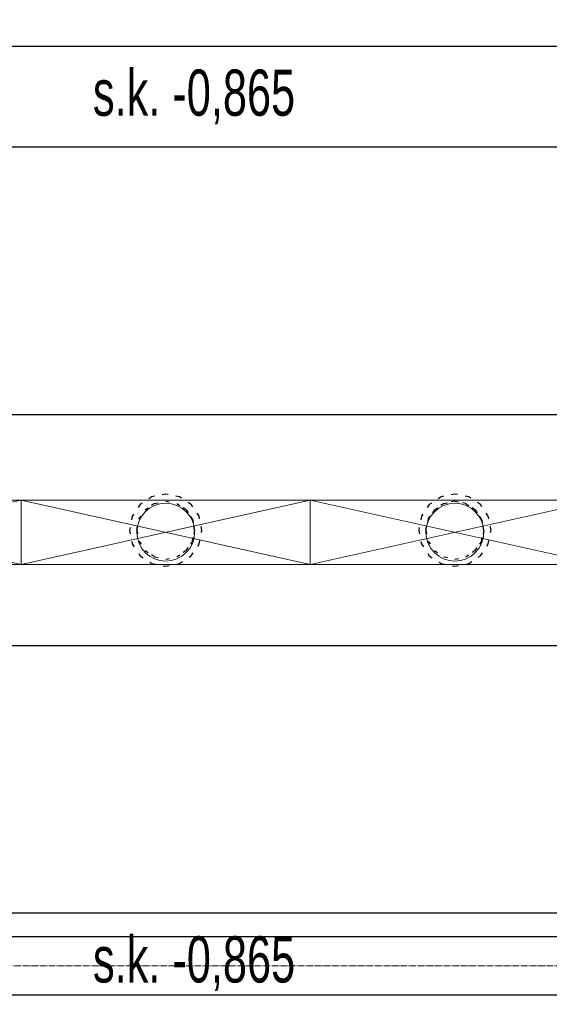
# Model space of a CAD drawing. Header units: centimetres. Extents: x -149939 to 48626, y -46000 to 152985.
# Tile 38 of 256: x -27045 to -25213, y 24362 to 27770. Entities that reach past the tile are written whole.
import ezdxf

# ---------------------------------------------------------------- set-up
doc = ezdxf.new("R2010")
doc.units = ezdxf.units.CM
doc.header["$LTSCALE"] = 50
doc.header["$PDMODE"] = 35
doc.header["$PDSIZE"] = 0.1
for name, pattern in [('CADVENT_CENTERLINE', [9.9, 7.4, -1, 0.5, -1]), ('CADVENT_HIDDEN', [0.8, 0.25, -0.55]), ('Kondygnacja  -0_5$0$HIDDEN', [9.525, 6.35, -3.175]), ('Kondygnacja  -0_5$0$HIDDEN2', [4.7625, 3.175, -1.5875])]:
    doc.linetypes.add(name, pattern=pattern)
doc.layers.get('0').update_dxf_attribs({"color": 8})
doc.layers.get('DEFPOINTS').update_dxf_attribs({"color": 8})
for name, color, linetype in [('01-103-Went PP_poziom-0_5$0$L_Nawiew', 7, 'Continuous'), ('bgde-nawiewEXP', 7, 'Continuous'), ('bgde-nawiewHIDDEN', 250, 'Continuous'), ('Kondygnacja  -0_5$0$ARCH_KONSTR_POWYŻEJ RZUTU', 8, 'Kondygnacja  -0_5$0$HIDDEN'), ('Kondygnacja  -0_5$0$ARCH_KONSTR_POWYŻEJ RZUTU_IST', 8, 'Kondygnacja  -0_5$0$HIDDEN2')]:
    doc.layers.add(name, color=color, linetype=linetype)
for name, color, linetype, lineweight in [('bgde-nawiewCEN', 7, 'Continuous', 13), ('bgde_nawiewnik', 11, 'Continuous', 5), ('Kondygnacja  -0_5$0$ARCH_INFO_WYMIARY', 8, 'Continuous', 9)]:
    doc.layers.add(name, color=color, linetype=linetype, lineweight=lineweight)
doc.styles.add('Kondygnacja  -0_5$0$BIKTS', font='bikromsw.shx', dxfattribs={"width": 0.8})
doc.styles.add('Kondygnacja  -0_5$0$Romans', font='Romans.shx', dxfattribs={"width": 0.7})
doc.dimstyles.new('Kondygnacja  -0_5$0$Wymiary 1-100', dxfattribs={"dimtxt": 12, "dimasz": 10, "dimexe": 5, "dimexo": 0, "dimgap": 4, "dimtad": 1, "dimrnd": 0.5, "dimzin": 12, "dimdsep": 46, "dimtxsty": 'Kondygnacja  -0_5$0$Romans', "dimblk": 'Kondygnacja  -0_5$0$_Oblique', "dimcen": 10, "dimdle": 10, "dimclrt": 55, "dimazin": 0, "dimtfac": 1, "dimtmove": 1, "dimatfit": 3, "dimfxl": 8, "dimfxlon": 1, "dimtolj": 1, "dimtzin": 0, "dimarcsym": 0})

# ---------------------------------------------------------------- blocks, each defined once
blk = doc.blocks.new('Kondygnacja  -0_5$0$konstrukcja istniejąca -0.5')
at = {"layer": 'Kondygnacja  -0_5$0$ARCH_KONSTR_POWYŻEJ RZUTU_IST', "ltscale": 10}
for points in [[(8738, 7267.89), (9782, 7267.89)], [(9782, 7232.89), (8738, 7232.89)], [(8738, 6967.89), (9782, 6967.89)]]:
    blk.add_lwpolyline(points, dxfattribs=at)
at = {"layer": 'Kondygnacja  -0_5$0$ARCH_KONSTR_POWYŻEJ RZUTU_IST', "style": 'Kondygnacja  -0_5$0$BIKTS', "width": 0.7}
for p in [(9434.83, 7243.75), (9434.84, 6943.75)]:
    blk.add_text('s.k. -0,865', height=16, dxfattribs=at).set_placement(p)
blk = doc.blocks.new('Kondygnacja  -0_5$0$_Oblique')
at = {"color": 0, "linetype": 'ByBlock', "lineweight": -2}
blk.add_line((-0.5, -0.5), (0.5, 0.5), dxfattribs=at)
blk = doc.blocks.new('*D212')
at = {"layer": 'DEFPOINTS', "color": 0}
for p in [(-30586.3, 81900), (-30681.1, 12489.5), (9064, 12489.5)]:
    blk.add_point(p, dxfattribs=at)
at = {"layer": 'Kondygnacja  -0_5$0$ARCH_INFO_WYMIARY', "color": 0, "lineweight": -2}
for p, q in [((-30673.1, 81900), (-30686.1, 81900)), ((-30681.1, 81910), (-30681.1, 12479.5)), ((-30673.1, 12489.5), (-30686.1, 12489.5))]:
    blk.add_line(p, q, dxfattribs=at)
at = {"layer": 'Kondygnacja  -0_5$0$ARCH_INFO_WYMIARY', "color": 0, "linetype": 'ByBlock', "lineweight": -2, "xscale": 10, "yscale": 10, "zscale": 10}
for p, rotation in [((-30681.1, 81900), 90), ((-30681.1, 12489.5), 270)]:
    blk.add_blockref('Kondygnacja  -0_5$0$_Oblique', p, dxfattribs=dict(at, rotation=rotation))
at = {"layer": 'Kondygnacja  -0_5$0$ARCH_INFO_WYMIARY', "color": 55, "insert": (-30691.1, 47194.8), "char_height": 12, "attachment_point": 5, "rotation": 90, "style": 'Kondygnacja  -0_5$0$Romans'}
blk.add_mtext('\\A1;69410.5', dxfattribs=at)
blk = doc.blocks.new('*D218')
at = {"layer": 'DEFPOINTS', "color": 0}
for p in [(-29180, 78695), (-24020, 12369.5), (-24020, 12070.3)]:
    blk.add_point(p, dxfattribs=at)
at = {"layer": 'Kondygnacja  -0_5$0$ARCH_INFO_WYMIARY', "color": 0, "lineweight": -2}
for p, q in [((-29190, 12070.3), (-24010, 12070.3)), ((-29180, 12078.3), (-29180, 12065.3)), ((-24020, 12078.3), (-24020, 12065.3))]:
    blk.add_line(p, q, dxfattribs=at)
at = {"layer": 'Kondygnacja  -0_5$0$ARCH_INFO_WYMIARY', "color": 0, "linetype": 'ByBlock', "lineweight": -2, "xscale": 10, "yscale": 10, "zscale": 10, "rotation": 180}
blk.add_blockref('Kondygnacja  -0_5$0$_Oblique', (-29180, 12070.3), dxfattribs=at)
at = {"layer": 'Kondygnacja  -0_5$0$ARCH_INFO_WYMIARY', "color": 0, "linetype": 'ByBlock', "lineweight": -2, "xscale": 10, "yscale": 10, "zscale": 10}
blk.add_blockref('Kondygnacja  -0_5$0$_Oblique', (-24020, 12070.3), dxfattribs=at)
at = {"layer": 'Kondygnacja  -0_5$0$ARCH_INFO_WYMIARY', "color": 55, "insert": (-26600, 12080.3), "char_height": 12, "attachment_point": 5, "style": 'Kondygnacja  -0_5$0$Romans'}
blk.add_mtext('\\A1;5160', dxfattribs=at)
blk = doc.blocks.new('A$C066D7839')
at = {"layer": 'bgde_nawiewnik', "color": 7}
for p, q in [((-50, -11.15), (-50, 11.15)), ((-50, 11.15), (50, 11.15)), ((-50, -11.15), (50, 11.15)), ((50, -11.15), (-50, 11.15)), ((50, 11.15), (50, -11.15)), ((50, -11.15), (-50, -11.15))]:
    blk.add_line(p, q, dxfattribs=at)
blk.add_circle((0, 0), 10, dxfattribs=at)

msp = doc.modelspace()

# ---------------------------------------------------------------- linework, layer by layer
at = {"layer": 'bgde-nawiewCEN', "linetype": 'CADVENT_CENTERLINE', "ltscale": 0.06}
msp.add_line((-27330.534, 24495.218), (-24788.289, 24495.218), dxfattribs=at)
at = {"layer": 'bgde-nawiewEXP', "linetype": 'Continuous'}
msp.add_lwpolyline([(-40588.801, 26403.234), (10635.702, 26403.234), (10635.702, 25603.234), (-40588.801, 25603.234)], dxfattribs=at)
msp.add_lwpolyline([(-27330.534, 24395.218), (-24788.289, 24395.218), (-24788.289, 24595.218), (-27330.534, 24595.218), (-27330.534, 24402.83)], close=True, dxfattribs=at)
at = {"layer": 'bgde-nawiewHIDDEN', "linetype": 'CADVENT_HIDDEN'}
for points in [[(-26665.003, 26003.234), (-26655.488, 25955.399), (-26628.391, 25914.846), (-26587.838, 25887.749), (-26540.003, 25878.234), (-26492.167, 25887.749), (-26451.614, 25914.846), (-26424.518, 25955.399), (-26415.003, 26003.234), (-26424.518, 26051.069), (-26451.614, 26091.622), (-26492.167, 26118.719), (-26540.003, 26128.234), (-26587.838, 26118.719), (-26628.391, 26091.622), (-26655.488, 26051.069)], [(-26665.003, 26003.234), (-26655.488, 25955.399), (-26628.391, 25914.846), (-26587.838, 25887.749), (-26540.003, 25878.234), (-26492.167, 25887.749), (-26451.614, 25914.846), (-26424.518, 25955.399), (-26415.003, 26003.234), (-26424.518, 26051.069), (-26451.614, 26091.622), (-26492.167, 26118.719), (-26540.003, 26128.234), (-26587.838, 26118.719), (-26628.391, 26091.622), (-26655.488, 26051.069)], [(-25665.003, 26003.234), (-25655.488, 25955.399), (-25628.391, 25914.846), (-25587.838, 25887.749), (-25540.003, 25878.234), (-25492.167, 25887.749), (-25451.614, 25914.846), (-25424.518, 25955.399), (-25415.003, 26003.234), (-25424.518, 26051.069), (-25451.614, 26091.622), (-25492.167, 26118.719), (-25540.003, 26128.234), (-25587.838, 26118.719), (-25628.391, 26091.622), (-25655.488, 26051.069)], [(-25665.003, 26003.234), (-25655.488, 25955.399), (-25628.391, 25914.846), (-25587.838, 25887.749), (-25540.003, 25878.234), (-25492.167, 25887.749), (-25451.614, 25914.846), (-25424.518, 25955.399), (-25415.003, 26003.234), (-25424.518, 26051.069), (-25451.614, 26091.622), (-25492.167, 26118.719), (-25540.003, 26128.234), (-25587.838, 26118.719), (-25628.391, 26091.622), (-25655.488, 26051.069)], [(-25640.003, 26003.234), (-25632.391, 25964.966), (-25610.713, 25932.523), (-25578.271, 25910.846), (-25540.003, 25903.234), (-25501.734, 25910.846), (-25469.292, 25932.523), (-25447.615, 25964.966), (-25440.003, 26003.234), (-25447.615, 26041.502), (-25469.292, 26073.945), (-25501.734, 26095.622), (-25540.003, 26103.234), (-25578.271, 26095.622), (-25610.713, 26073.945), (-25632.391, 26041.502)]]:
    msp.add_lwpolyline(points, close=True, dxfattribs=at)
for points in [[(-26640.003, 26003.234), (-26632.391, 26041.502), (-26610.713, 26073.945), (-26578.271, 26095.622), (-26540.003, 26103.234), (-26501.734, 26095.622), (-26469.292, 26073.945), (-26447.615, 26041.502), (-26469.292, 26073.945)], [(-26640.003, 26003.234), (-26632.391, 26041.502), (-26610.713, 26073.945), (-26578.271, 26095.622)], [(-26578.271, 26095.622), (-26610.713, 26073.945)], [(-26578.271, 26095.622), (-26540.003, 26103.234), (-26501.734, 26095.622), (-26469.292, 26073.945)], [(-26469.292, 26073.945), (-26501.734, 26095.622)], [(-26469.292, 26073.945), (-26447.615, 26041.502)], [(-25640.003, 26003.234), (-25632.391, 26041.502), (-25610.713, 26073.945), (-25578.271, 26095.622), (-25540.003, 26103.234), (-25501.734, 26095.622), (-25469.292, 26073.945), (-25447.615, 26041.502), (-25440.003, 26003.234), (-25447.615, 25964.966), (-25469.292, 25932.523)], [(-25469.292, 26073.945), (-25501.734, 26095.622)], [(-26640.003, 26003.234), (-26632.391, 25964.966), (-26610.713, 25932.523), (-26578.271, 25910.846), (-26540.003, 25903.234), (-26501.734, 25910.846), (-26469.292, 25932.523), (-26447.615, 25964.966), (-26440.003, 26003.234), (-26447.615, 26041.502), (-26440.003, 26003.234), (-26447.615, 25964.966), (-26469.292, 25932.523)], [(-26640.003, 26003.234), (-26632.391, 25964.966), (-26610.713, 25932.523), (-26578.271, 25910.846)], [(-25640.003, 26003.234), (-25632.391, 25964.966), (-25610.713, 25932.523), (-25578.271, 25910.846), (-25540.003, 25903.234), (-25501.734, 25910.846), (-25469.292, 25932.523)], [(-26469.292, 25932.523), (-26447.615, 25964.966)], [(-25469.292, 25932.523), (-25447.615, 25964.966)], [(-26578.271, 25910.846), (-26610.713, 25932.523)], [(-26578.271, 25910.846), (-26540.003, 25903.234), (-26501.734, 25910.846), (-26469.292, 25932.523)], [(-26469.292, 25932.523), (-26501.734, 25910.846)], [(-25469.292, 25932.523), (-25501.734, 25910.846)]]:
    msp.add_lwpolyline(points, dxfattribs=at)
at = {"layer": 'bgde-nawiewHIDDEN'}
for points in [[(-26540.003, 26003.234), (-26540.003, 26003.234)], [(-25540.003, 26003.234), (-25540.003, 26003.234)]]:
    msp.add_lwpolyline(points, dxfattribs=at)

# ---------------------------------------------------------------- block references
at = {"layer": '01-103-Went PP_poziom-0_5$0$L_Nawiew', "xscale": 10, "yscale": 10, "zscale": 10}
for p in [(-27540, 25996.041, -1152.817), (-26540, 25996.041, -1152.817), (-25540, 25996.041, -1152.817)]:
    msp.add_blockref('A$C066D7839', p, dxfattribs=at)
at = {"layer": 'Kondygnacja  -0_5$0$ARCH_KONSTR_POWYŻEJ RZUTU', "xscale": 10, "yscale": 10, "zscale": 10}
msp.add_blockref('Kondygnacja  -0_5$0$konstrukcja istniejąca -0.5', (-121140, -45000), dxfattribs=at)

# ---------------------------------------------------------------- dimensions: what is measured, and where the dimension line sits
at = {"layer": 'Kondygnacja  -0_5$0$ARCH_INFO_WYMIARY'}
dim = msp.add_linear_dim(base=(-30681.114, 12489.5), p1=(-30586.301, 81900), p2=(9064, 12489.5), angle=90, dimstyle='Kondygnacja  -0_5$0$Wymiary 1-100', dxfattribs=at)
dim.commit()
dim.dimension.update_dxf_attribs({"geometry": '*D212', "text_midpoint": (-30691.114, 47194.75)})
dim = msp.add_linear_dim(base=(-24020, 12070.305), p1=(-29180, 78695), p2=(-24020, 12369.5), dimstyle='Kondygnacja  -0_5$0$Wymiary 1-100', dxfattribs=at)
dim.commit()
dim.dimension.update_dxf_attribs({"geometry": '*D218', "text_midpoint": (-26600, 12080.305)})

doc.saveas('drawing.dxf')
